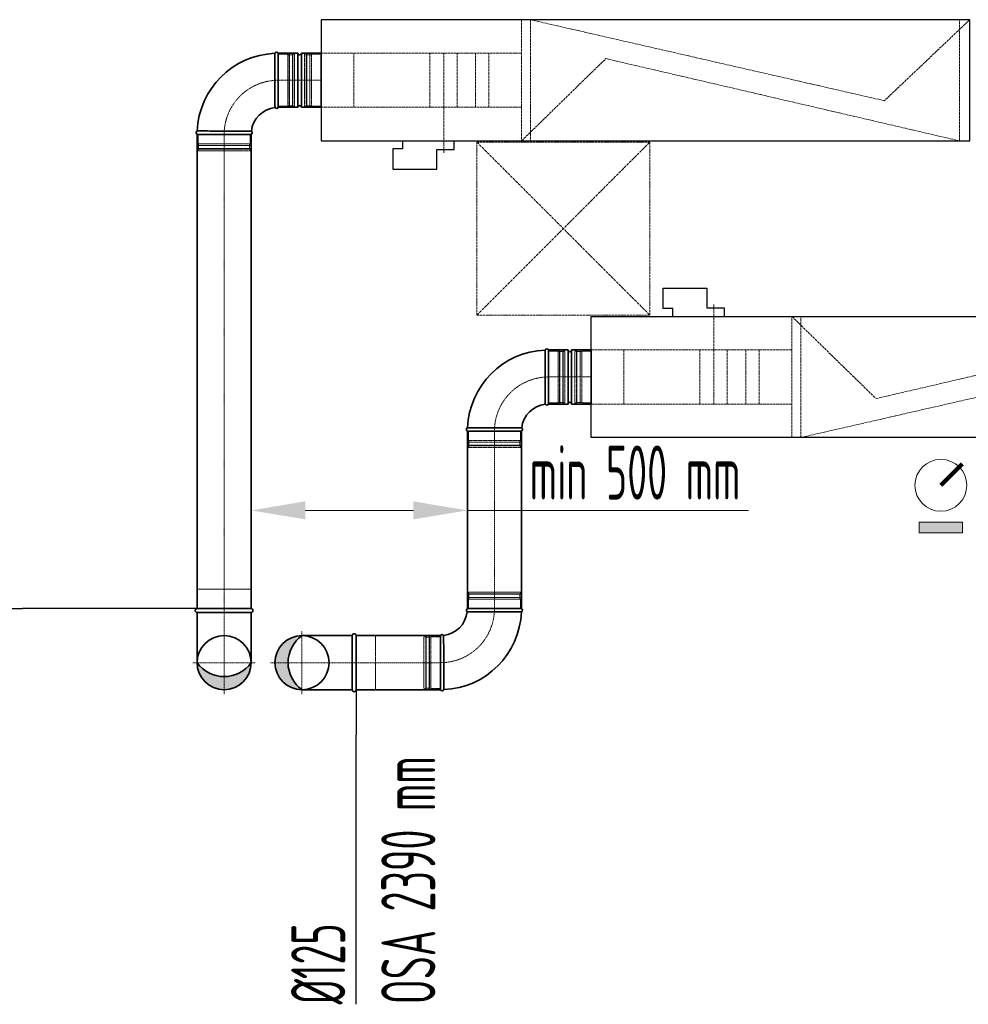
# Model space of a CAD drawing. Header units: millimetres. Extents: x 15940 to 92175, y -24684 to 227664.
# Tile 18 of 132: x 51019 to 53213, y -16409 to -14133. Entities that reach past the tile are written whole.
import ezdxf

# ---------------------------------------------------------------- set-up
doc = ezdxf.new("R2010")
doc.units = ezdxf.units.MM
doc.header["$LTSCALE"] = 0.05
for name, pattern in [('ACAD_ISO02W100', [15, 12, -3]), ('ACAD_ISO05W100', [33, 24, -3, 0, -3, 0, -3]), ('ACAD_ISO10W100', [18, 12, -3, 0, -3]), ('phl_thick', [0])]:
    doc.linetypes.add(name, pattern=pattern)
for name, color, linetype, lineweight in [('UT_KOTY - DIMENZE', 7, 'Continuous', 5), ('VZT_01 SUP (PŘÍVOD) - OBRYS', 5, 'Continuous', 35), ('VZT_02 SUP (PŘÍVOD) - OSA', 5, 'ACAD_ISO10W100', 5), ('VZT_05 ETA (ODVOD) - OBRYS', 6, 'Continuous', 35), ('VZT_06 ETA (ODVOD) - OSA', 6, 'ACAD_ISO10W100', 5), ('VZT_21 ZAŘÍZENÍ - OBRYS', 1, 'Continuous', 30), ('VZT_22 ZAŘÍZENÍ - DETAIL', 8, 'Continuous', 5), ('VZT_60_KOTY - DIMENZE', 7, 'Continuous', 5), ('VZT_KOTY - DIMENZE', 7, 'Continuous', 5), ('VZT_POPIS - OBECNE', 7, 'Continuous', 5), ('VZT_POŽADAVKY NA STAVBU - PODHLEDY', 4, 'ACAD_ISO05W100', 5)]:
    doc.layers.add(name, color=color, linetype=linetype, lineweight=lineweight)
doc.layers.add('VZT_03 SUP (PŘÍVOD) - NETISK', color=8, linetype='ACAD_ISO02W100', lineweight=5, plot=False)
doc.layers.add('VZT_07 ETA (ODVOD) - NETISK', color=8, linetype='ACAD_ISO02W100', lineweight=5, plot=False)
doc.styles.add('EVORA_125', font='isocp.shx', dxfattribs={"width": 0.6, "height": 125})
doc.styles.add('ISOCP 2.5', font='isocp.shx', dxfattribs={"width": 0.6, "height": 2.5})

msp = doc.modelspace()

# ---------------------------------------------------------------- hatches: boundary and pattern name
at = {"layer": 'VZT_01 SUP (PŘÍVOD) - OBRYS'}
h = msp.add_hatch(color=256, dxfattribs=at)
h.dxf.hatch_style = 1
h.paths.add_polyline_path([(51672, -15681.7, -0.242708), (51639.8, -15619.2), (51609.5, -15619.2, 0.414214)])
h.paths.add_polyline_path([(51609.5, -15619.2), (51639.8, -15619.2, -0.242708), (51672, -15556.7, 0.414214)])
at = {"layer": 'VZT_05 ETA (ODVOD) - OBRYS'}
h = msp.add_hatch(color=256, dxfattribs=at)
h.dxf.hatch_style = 1
h.paths.add_polyline_path([(51554.5, -15619.2, -0.242708), (51492, -15651.4), (51492, -15681.7, 0.414214)])
h.paths.add_polyline_path([(51492, -15681.7), (51492, -15651.4, -0.242708), (51429.5, -15619.2, 0.414214)])
at = {"layer": 'VZT_POPIS - OBECNE'}
h = msp.add_hatch(color=256, dxfattribs=at)
h.dxf.hatch_style = 1
h.paths.add_polyline_path([(53199.2, -15319.2), (53099.2, -15319.2), (53099.2, -15294.2), (53199.2, -15294.2)])

# ---------------------------------------------------------------- linework, layer by layer
at = {"layer": 'UT_KOTY - DIMENZE'}
for p, q in [((51679.5, -15267.2), (51929.5, -15267.2)), ((52054.5, -15267.2), (52704.7, -15267.2))]:
    msp.add_line(p, q, dxfattribs=at)
for points in [[(51679.5, -15246.3), (51679.5, -15288), (51554.5, -15267.2)], [(51929.5, -15246.3), (51929.5, -15288), (52054.5, -15267.2)]]:
    msp.add_solid(points, dxfattribs=at)
at = {"layer": 'VZT_01 SUP (PŘÍVOD) - OBRYS'}
for p, q in [((52241.8, -15021.3), (52241.8, -14896.3)), ((52287.3, -14896.3), (52241.8, -14896.3)), ((52242, -15021.3), (52242, -14896.3)), ((52287.3, -15021.3), (52287.3, -14896.3)), ((52295.3, -15021.3), (52295.3, -14896.3)), ((52340.8, -14896.3), (52295.3, -14896.3)), ((52340.8, -15021.3), (52340.8, -14896.3)), ((52287.3, -15021.3), (52241.8, -15021.3)), ((52340.8, -15021.3), (52295.3, -15021.3)), ((52054.5, -15083.8), (52179.5, -15083.8)), ((52179.5, -15494.2), (52054.5, -15494.2)), ((51992, -15556.7), (51992, -15681.7))]:
    msp.add_line(p, q, dxfattribs=at)
for points in [[(52054.5, -15494.2), (52054.5, -15083.8)], [(52179.5, -15494.2), (52179.5, -15083.8)], [(51788, -15556.7), (51672, -15556.7)], [(51788, -15681.7), (51788, -15556.7)], [(51992, -15556.7), (51797, -15556.7)], [(51797, -15681.7), (51797, -15556.7)], [(51788, -15681.7), (51672, -15681.7)], [(51992, -15681.7), (51797, -15681.7)]]:
    msp.add_lwpolyline(points, dxfattribs=at)
msp.add_circle((51672, -15619.2), 62.5, dxfattribs=at)
for centre, radius, start, end in [((52242, -15083.8), 187.5, 92.3607, 177.6393), ((52238.2, -14897.9), 4.17, 23.4678, 158.8928), ((52291.3, -14896.3), 4, 180, 0), ((52291.3, -15021.3), 4, 0, 180), ((52242, -15083.8), 62.5, 96.8302, 173.1698), ((52238.2, -15019.6), 4.17, 210.2981, 336.5322), ((52056.2, -15079.9), 4.17, 111.1072, 246.5322), ((52177.9, -15079.9), 4.17, 293.4678, 59.7019), ((52056.2, -15498), 4.17, 113.4678, 239.7019), ((52177.9, -15498), 4.17, 291.1072, 66.5322), ((51992, -15494.2), 62.5, 276.8302, 353.1698), ((51992, -15494.2), 187.5, 272.3607, 357.6393), ((51716.5, -15619.2), 76.7, 125.4307, 234.5693), ((51792.5, -15556.7), 4.5, 0, 180), ((51995.9, -15558.4), 4.17, 30.2981, 156.5322), ((51792.5, -15681.7), 4.5, 180, 0), ((51995.9, -15680), 4.17, 203.4678, 338.8928)]:
    msp.add_arc(centre, radius, start, end, dxfattribs=at)
for points, knots in [([(52234.6, -15021.7), (52234.6, -15021.7), (52234.6, -15020.1), (52234.5, -15014), (52234.5, -15009.5), (52234.5, -14998.1), (52234.4, -14991.3), (52234.4, -14976.3), (52234.4, -14968.2), (52234.4, -14951.9), (52234.3, -14943.8), (52234.3, -14928.6), (52234.3, -14921.6), (52234.3, -14909.8), (52234.3, -14905.1), (52234.3, -14898.5), (52234.3, -14896.7), (52234.3, -14896.4), (52234.3, -14896.4), (52234.3, -14896.4)], [0, 0, 0, 0, 24.235852, 24.235852, 48.531845, 48.531845, 73.024415, 73.024415, 97.570898, 97.570898, 122.078339, 122.078339, 146.53579, 146.53579, 170.957495, 170.957495, 195.359468, 195.359468, 197.168246, 197.168246, 197.168246, 197.168246]), ([(52180, -15076.3), (52180, -15076.3), (52179.9, -15076.3), (52179.6, -15076.3), (52179.3, -15076.3), (52178.2, -15076.3), (52177.4, -15076.3), (52174.3, -15076.3), (52171.1, -15076.3), (52162.2, -15076.2), (52156.1, -15076.2), (52141.9, -15076.2), (52134.1, -15076.1), (52117.9, -15076.1), (52109.7, -15076.1), (52093.8, -15076.1), (52086.3, -15076.1), (52073.1, -15076.1), (52067.6, -15076), (52060.6, -15076), (52058.4, -15076), (52055.5, -15076), (52054.7, -15076), (52054.7, -15076)], [197.067977, 197.067977, 197.067977, 197.067977, 201.792196, 201.792196, 209.190204, 209.190204, 218.040239, 218.040239, 237.760854, 237.760854, 262.206108, 262.206108, 286.831239, 286.831239, 311.323072, 311.323072, 335.946087, 335.946087, 360.704397, 360.704397, 377.088273, 377.088273, 394.105327, 394.105327, 394.105327, 394.105327]), ([(52054.1, -15501.6), (52054.1, -15501.6), (52054.1, -15501.6), (52054.4, -15501.6), (52054.8, -15501.6), (52055.8, -15501.6), (52056.6, -15501.6), (52059.8, -15501.7), (52062.9, -15501.7), (52071.8, -15501.7), (52078, -15501.8), (52092.1, -15501.8), (52099.9, -15501.8), (52116.1, -15501.9), (52124.4, -15501.9), (52140.2, -15501.9), (52147.7, -15501.9), (52160.9, -15501.9), (52166.5, -15501.9), (52173.4, -15501.9), (52175.6, -15501.9), (52178.6, -15501.9), (52179.4, -15501.9), (52179.4, -15501.9)], [197.067977, 197.067977, 197.067977, 197.067977, 201.792196, 201.792196, 209.190204, 209.190204, 218.040239, 218.040239, 237.760854, 237.760854, 262.206108, 262.206108, 286.831239, 286.831239, 311.323072, 311.323072, 335.946087, 335.946087, 360.704397, 360.704397, 377.088273, 377.088273, 394.105327, 394.105327, 394.105327, 394.105327]), ([(51999.5, -15556.3), (51999.5, -15556.3), (51999.5, -15557.8), (51999.5, -15564), (51999.5, -15568.4), (51999.6, -15579.8), (51999.6, -15586.6), (51999.6, -15601.6), (51999.7, -15609.7), (51999.7, -15626.1), (51999.7, -15634.2), (51999.7, -15649.4), (51999.7, -15656.3), (51999.7, -15668.1), (51999.7, -15672.8), (51999.7, -15679.5), (51999.7, -15681.3), (51999.7, -15681.5), (51999.7, -15681.5), (51999.7, -15681.5)], [0, 0, 0, 0, 24.235852, 24.235852, 48.531845, 48.531845, 73.024415, 73.024415, 97.570898, 97.570898, 122.078339, 122.078339, 146.53579, 146.53579, 170.957495, 170.957495, 195.359468, 195.359468, 197.168246, 197.168246, 197.168246, 197.168246])]:
    msp.add_open_spline(points, degree=3, knots=knots, dxfattribs=at)
at = {"layer": 'VZT_02 SUP (PŘÍVOD) - OSA', "ltscale": 0.3}
for points in [[(52242, -14958.8), (52242, -14958.8, 0.414214), (52117, -15083.8), (52117, -15083.8)], [(51992, -15619.2), (51992, -15619.2, 0.414214), (52117, -15494.2), (52117, -15494.2)]]:
    msp.add_lwpolyline(points, format="xyb", dxfattribs=at)
at = {"layer": 'VZT_02 SUP (PŘÍVOD) - OSA'}
msp.add_lwpolyline([(52340.8, -14958.8), (52241.8, -14958.8)], dxfattribs=at)
at = {"layer": 'VZT_02 SUP (PŘÍVOD) - OSA', "ltscale": 5}
for points in [[(52117, -15083.8), (52117, -15494.2)], [(51797, -15619.2), (51992, -15619.2)]]:
    msp.add_lwpolyline(points, dxfattribs=at)
at = {"layer": 'VZT_02 SUP (PŘÍVOD) - OSA', "ltscale": 0.3}
for points in [[(51672, -15619.2), (51672, -15546.7)], [(51599.5, -15619.2), (51672, -15619.2)], [(51672, -15619.2), (51797, -15619.2)], [(51672, -15691.7), (51672, -15619.2)]]:
    msp.add_lwpolyline(points, dxfattribs=at)
at = {"layer": 'VZT_03 SUP (PŘÍVOD) - NETISK', "ltscale": 0.4}
for p, q in [((52242, -14898.8), (52264, -14898.8)), ((52264, -15018.8), (52264, -14898.8)), ((52264, -14899.8), (52267.5, -14899.8)), ((52267.5, -15019.8), (52267.5, -14897.8)), ((52267.5, -14897.8), (52268, -14897.8)), ((52268, -15019.8), (52268, -14897.8)), ((52268, -14899.8), (52275, -14899.8)), ((52275, -15019.8), (52275, -14897.8)), ((52275, -14897.8), (52275.5, -14897.8)), ((52275.5, -15019.8), (52275.5, -14897.8)), ((52275.5, -14899.8), (52276, -14899.8)), ((52276, -15018.8), (52276, -14898.8)), ((52276, -14898.8), (52280, -14898.8)), ((52280, -15018.8), (52280, -14898.8)), ((52242, -15018.8), (52264, -15018.8)), ((52264, -15017.8), (52267.5, -15017.8)), ((52267.5, -15019.8), (52268, -15019.8)), ((52268, -15017.8), (52275, -15017.8)), ((52275, -15019.8), (52275.5, -15019.8)), ((52275.5, -15017.8), (52276, -15017.8)), ((52276, -15018.8), (52280, -15018.8)), ((52057, -15083.8), (52057, -15105.8)), ((52177, -15083.8), (52177, -15105.8)), ((52056, -15109.3), (52178, -15109.3)), ((52056, -15109.3), (52056, -15109.8)), ((52056, -15109.8), (52178, -15109.8)), ((52057, -15105.8), (52177, -15105.8)), ((52058, -15105.8), (52058, -15109.3)), ((52058, -15109.8), (52058, -15116.8)), ((52176, -15105.8), (52176, -15109.3)), ((52176, -15109.8), (52176, -15116.8)), ((52178, -15109.3), (52178, -15109.8)), ((52056, -15116.8), (52178, -15116.8)), ((52056, -15116.8), (52056, -15117.3)), ((52056, -15117.3), (52178, -15117.3)), ((52057, -15117.8), (52177, -15117.8)), ((52057, -15117.8), (52057, -15121.8)), ((52057, -15121.8), (52177, -15121.8)), ((52058, -15117.3), (52058, -15117.8)), ((52176, -15117.3), (52176, -15117.8)), ((52177, -15117.8), (52177, -15121.8)), ((52178, -15116.8), (52178, -15117.3)), ((52178, -15460.7), (52056, -15460.7)), ((52056, -15461.2), (52056, -15460.7)), ((52178, -15461.2), (52056, -15461.2)), ((52178, -15468.2), (52056, -15468.2)), ((52056, -15468.7), (52056, -15468.2)), ((52178, -15468.7), (52056, -15468.7)), ((52177, -15456.2), (52057, -15456.2)), ((52057, -15460.2), (52057, -15456.2)), ((52177, -15460.2), (52057, -15460.2)), ((52177, -15472.2), (52057, -15472.2)), ((52057, -15494.2), (52057, -15472.2)), ((52058, -15460.7), (52058, -15460.2)), ((52058, -15468.2), (52058, -15461.2)), ((52058, -15472.2), (52058, -15468.7)), ((52176, -15460.7), (52176, -15460.2)), ((52176, -15468.2), (52176, -15461.2)), ((52176, -15472.2), (52176, -15468.7)), ((52177, -15460.2), (52177, -15456.2)), ((52177, -15494.2), (52177, -15472.2)), ((52178, -15461.2), (52178, -15460.7)), ((52178, -15468.7), (52178, -15468.2)), ((51954, -15559.2), (51954, -15679.2)), ((51958, -15559.2), (51954, -15559.2)), ((51958, -15559.2), (51958, -15679.2)), ((51958.5, -15560.2), (51958, -15560.2)), ((51958.5, -15558.2), (51958.5, -15680.2)), ((51959, -15558.2), (51958.5, -15558.2)), ((51959, -15558.2), (51959, -15680.2)), ((51966, -15560.2), (51959, -15560.2)), ((51966, -15558.2), (51966, -15680.2)), ((51966.5, -15558.2), (51966, -15558.2)), ((51966.5, -15558.2), (51966.5, -15680.2)), ((51970, -15560.2), (51966.5, -15560.2)), ((51970, -15559.2), (51970, -15679.2)), ((51992, -15559.2), (51970, -15559.2)), ((51958, -15679.2), (51954, -15679.2)), ((51958.5, -15678.2), (51958, -15678.2)), ((51959, -15680.2), (51958.5, -15680.2)), ((51966, -15678.2), (51959, -15678.2)), ((51966.5, -15680.2), (51966, -15680.2)), ((51970, -15678.2), (51966.5, -15678.2)), ((51992, -15679.2), (51970, -15679.2))]:
    msp.add_line(p, q, dxfattribs=at)
msp.add_lwpolyline([(51797, -15681.7), (51842, -15681.7), (51842, -15556.7), (51797, -15556.7)], dxfattribs=at)
at = {"layer": 'VZT_05 ETA (ODVOD) - OBRYS'}
for p, q in [((51617, -14210.5), (51617, -14335.5)), ((51617, -14210.5), (51662.5, -14210.5)), ((51617, -14210.5), (51617, -14335.5)), ((51662.5, -14210.5), (51662.5, -14335.5)), ((51670.5, -14210.5), (51670.5, -14335.5)), ((51670.5, -14210.5), (51716, -14210.5)), ((51716, -14210.5), (51716, -14335.5)), ((51617, -14335.5), (51662.5, -14335.5)), ((51670.5, -14335.5), (51716, -14335.5)), ((51554.5, -14398), (51429.5, -14398))]:
    msp.add_line(p, q, dxfattribs=at)
for points in [[(51429.5, -14398), (51429.5, -15494.2)], [(51554.5, -14398), (51554.5, -15494.2)], [(51554.5, -15494.2), (51429.5, -15494.2)], [(51554.5, -15503.2), (51429.5, -15503.2)], [(51429.5, -15503.2), (51429.5, -15619.2)], [(51554.5, -15503.2), (51554.5, -15619.2)]]:
    msp.add_lwpolyline(points, dxfattribs=at)
msp.add_circle((51492, -15619.2), 62.5, dxfattribs=at)
for centre, radius, start, end in [((51617, -14398), 187.5, 92.3607, 177.6393), ((51613.2, -14212.1), 4.17, 23.4678, 158.8928), ((51666.5, -14210.5), 4, 180, 0), ((51617, -14398), 62.5, 96.8302, 173.1698), ((51613.2, -14333.8), 4.17, 210.2981, 336.5322), ((51666.5, -14335.5), 4, 0, 180), ((51431.2, -14394.1), 4.17, 111.1072, 246.5322), ((51552.9, -14394.1), 4.17, 293.4678, 59.7019), ((51429.5, -15498.7), 4.5, 90, 270), ((51554.5, -15498.7), 4.5, 270, 90), ((51492, -15574.7), 76.7, 215.4307, 324.5693)]:
    msp.add_arc(centre, radius, start, end, dxfattribs=at)
for points, knots in [([(51609.6, -14335.9), (51609.6, -14335.9), (51609.6, -14335.8), (51609.6, -14335.5), (51609.6, -14335.2), (51609.6, -14334.1), (51609.6, -14333.4), (51609.5, -14330.2), (51609.5, -14327.1), (51609.5, -14318.1), (51609.5, -14312), (51609.4, -14297.9), (51609.4, -14290), (51609.4, -14273.8), (51609.4, -14265.6), (51609.3, -14249.7), (51609.3, -14242.3), (51609.3, -14229.1), (51609.3, -14223.5), (51609.3, -14216.5), (51609.3, -14214.4), (51609.3, -14211.4), (51609.3, -14210.6), (51609.3, -14210.6)], [197.067977, 197.067977, 197.067977, 197.067977, 201.792196, 201.792196, 209.190204, 209.190204, 218.040239, 218.040239, 237.760854, 237.760854, 262.206108, 262.206108, 286.831239, 286.831239, 311.323072, 311.323072, 335.946087, 335.946087, 360.704397, 360.704397, 377.088273, 377.088273, 394.105327, 394.105327, 394.105327, 394.105327]), ([(51555, -14390.5), (51555, -14390.5), (51553.4, -14390.5), (51547.3, -14390.5), (51542.8, -14390.4), (51531.4, -14390.4), (51524.6, -14390.4), (51509.6, -14390.3), (51501.5, -14390.3), (51485.1, -14390.3), (51477, -14390.3), (51461.8, -14390.3), (51454.9, -14390.2), (51443.1, -14390.2), (51438.4, -14390.2), (51431.8, -14390.2), (51429.9, -14390.2), (51429.7, -14390.2), (51429.7, -14390.2), (51429.7, -14390.2)], [0, 0, 0, 0, 24.235852, 24.235852, 48.531845, 48.531845, 73.024415, 73.024415, 97.570898, 97.570898, 122.078339, 122.078339, 146.53579, 146.53579, 170.957495, 170.957495, 195.359468, 195.359468, 197.168246, 197.168246, 197.168246, 197.168246])]:
    msp.add_open_spline(points, degree=3, knots=knots, dxfattribs=at)
at = {"layer": 'VZT_06 ETA (ODVOD) - OSA', "ltscale": 0.3}
msp.add_lwpolyline([(51492, -14398), (51492, -14398, -0.414214), (51617, -14273), (51617, -14273)], format="xyb", dxfattribs=at)
at = {"layer": 'VZT_06 ETA (ODVOD) - OSA'}
msp.add_lwpolyline([(51617, -14273), (51716, -14273)], dxfattribs=at)
at = {"layer": 'VZT_06 ETA (ODVOD) - OSA', "ltscale": 5}
msp.add_lwpolyline([(51492, -15494.2), (51492, -14398)], dxfattribs=at)
at = {"layer": 'VZT_06 ETA (ODVOD) - OSA', "ltscale": 0.3}
for points in [[(51492, -15619.2), (51492, -15494.2)], [(51492, -15619.2), (51419.5, -15619.2)], [(51492, -15691.7), (51492, -15619.2)], [(51564.5, -15619.2), (51492, -15619.2)]]:
    msp.add_lwpolyline(points, dxfattribs=at)
at = {"layer": 'VZT_07 ETA (ODVOD) - NETISK', "ltscale": 0.4}
for p, q in [((51617, -14213), (51639, -14213)), ((51639, -14213), (51639, -14333)), ((51639, -14214), (51642.5, -14214)), ((51642.5, -14212), (51642.5, -14334)), ((51642.5, -14212), (51643, -14212)), ((51643, -14212), (51643, -14334)), ((51643, -14214), (51650, -14214)), ((51650, -14212), (51650, -14334)), ((51650, -14212), (51650.5, -14212)), ((51650.5, -14212), (51650.5, -14334)), ((51650.5, -14214), (51651, -14214)), ((51651, -14213), (51651, -14333)), ((51651, -14213), (51655, -14213)), ((51655, -14213), (51655, -14333)), ((51678, -14213), (51678, -14333)), ((51682, -14213), (51678, -14213)), ((51682, -14213), (51682, -14333)), ((51682.5, -14214), (51682, -14214)), ((51682.5, -14212), (51682.5, -14334)), ((51683, -14212), (51682.5, -14212)), ((51683, -14212), (51683, -14334)), ((51690, -14214), (51683, -14214)), ((51690, -14212), (51690, -14334)), ((51690.5, -14212), (51690, -14212)), ((51690.5, -14212), (51690.5, -14334)), ((51694, -14214), (51690.5, -14214)), ((51694, -14213), (51694, -14333)), ((51716, -14213), (51694, -14213)), ((51617, -14333), (51639, -14333)), ((51639, -14332), (51642.5, -14332)), ((51642.5, -14334), (51643, -14334)), ((51643, -14332), (51650, -14332)), ((51650, -14334), (51650.5, -14334)), ((51650.5, -14332), (51651, -14332)), ((51651, -14333), (51655, -14333)), ((51682, -14333), (51678, -14333)), ((51682.5, -14332), (51682, -14332)), ((51683, -14334), (51682.5, -14334)), ((51690, -14332), (51683, -14332)), ((51690.5, -14334), (51690, -14334)), ((51694, -14332), (51690.5, -14332)), ((51716, -14333), (51694, -14333)), ((51432, -14398), (51432, -14420)), ((51552, -14398), (51552, -14420)), ((51553, -14423.5), (51431, -14423.5)), ((51431, -14423.5), (51431, -14424)), ((51553, -14424), (51431, -14424)), ((51552, -14420), (51432, -14420)), ((51433, -14420), (51433, -14423.5)), ((51433, -14424), (51433, -14431)), ((51551, -14420), (51551, -14423.5)), ((51551, -14424), (51551, -14431)), ((51553, -14423.5), (51553, -14424)), ((51553, -14431), (51431, -14431)), ((51431, -14431), (51431, -14431.5)), ((51553, -14431.5), (51431, -14431.5)), ((51552, -14432), (51432, -14432)), ((51432, -14432), (51432, -14436)), ((51552, -14436), (51432, -14436)), ((51433, -14431.5), (51433, -14432)), ((51551, -14431.5), (51551, -14432)), ((51552, -14432), (51552, -14436)), ((51553, -14431), (51553, -14431.5)), ((52302.8, -15018.8), (52302.8, -14898.8)), ((52306.8, -14898.8), (52302.8, -14898.8)), ((52306.8, -15018.8), (52306.8, -14898.8)), ((52307.3, -14899.8), (52306.8, -14899.8)), ((52307.3, -15019.8), (52307.3, -14897.8)), ((52307.8, -14897.8), (52307.3, -14897.8)), ((52307.8, -15019.8), (52307.8, -14897.8)), ((52314.8, -14899.8), (52307.8, -14899.8)), ((52314.8, -15019.8), (52314.8, -14897.8)), ((52315.3, -14897.8), (52314.8, -14897.8)), ((52315.3, -15019.8), (52315.3, -14897.8)), ((52318.8, -14899.8), (52315.3, -14899.8)), ((52318.8, -15018.8), (52318.8, -14898.8)), ((52340.8, -14898.8), (52318.8, -14898.8)), ((52306.8, -15018.8), (52302.8, -15018.8)), ((52307.3, -15017.8), (52306.8, -15017.8)), ((52307.8, -15019.8), (52307.3, -15019.8)), ((52314.8, -15017.8), (52307.8, -15017.8)), ((52315.3, -15019.8), (52314.8, -15019.8)), ((52318.8, -15017.8), (52315.3, -15017.8)), ((52340.8, -15018.8), (52318.8, -15018.8))]:
    msp.add_line(p, q, dxfattribs=at)
msp.add_lwpolyline([(51554.5, -15494.2), (51554.5, -15449.2), (51429.5, -15449.2), (51429.5, -15494.2)], dxfattribs=at)
at = {"layer": 'VZT_21 ZAŘÍZENÍ - OBRYS'}
for points in [[(53216, -14133), (51716, -14133), (51716, -14413), (53216, -14413)], [(53840.8, -15098.8), (52340.8, -15098.8), (52340.8, -14818.8), (53840.8, -14818.8)]]:
    msp.add_lwpolyline(points, close=True, dxfattribs=at)
for points in [[(51904.4, -14413), (51904.4, -14431.5), (51881.9, -14431.5), (51881.9, -14478.2), (51983.5, -14478.2), (51983.5, -14432.8), (52023.5, -14432.8), (52023.5, -14413)], [(52529.1, -14818.8), (52529.1, -14800.2), (52506.7, -14800.2), (52506.7, -14753.6), (52608.3, -14753.6), (52608.3, -14798.9), (52648.2, -14798.9), (52648.2, -14818.8)]]:
    msp.add_lwpolyline(points, dxfattribs=at)
at = {"layer": 'VZT_22 ZAŘÍZENÍ - DETAIL', "linetype": 'ACAD_ISO02W100', "lineweight": 5, "ltscale": 10}
for points in [[(52179.8, -14133), (52179.8, -14413)], [(53216, -14133), (53018.6, -14320.2), (52200.3, -14133)], [(52200.3, -14133), (52200.3, -14413)], [(53192.1, -14413), (53192.1, -14133)], [(51716, -14210.5), (52179.8, -14210.5)], [(51791.5, -14335.5), (51791.5, -14210.5)], [(51967.2, -14335.5), (51967.2, -14210.5)], [(51999.6, -14440.5), (51999.6, -14210.5)], [(52030.5, -14335.5), (52030.5, -14210.5)], [(52073.5, -14335.5), (52073.5, -14210.5)], [(52104.3, -14335.5), (52104.3, -14210.5)], [(52179.8, -14413), (52374.5, -14222.9), (53192.1, -14413)], [(51716, -14335.5), (52179.8, -14335.5)], [(52624.4, -14791.2), (52624.4, -15021.3)], [(52804.6, -15098.8), (52804.6, -14818.8)], [(52804.6, -14818.8), (52999.2, -15008.8), (53816.9, -14818.8)], [(52825.1, -15098.8), (52825.1, -14818.8)], [(52340.8, -14896.3), (52804.6, -14896.3)], [(52416.2, -14896.3), (52416.2, -15021.3)], [(52592, -14896.3), (52592, -15021.3)], [(52655.3, -14896.3), (52655.3, -15021.3)], [(52698.3, -14896.3), (52698.3, -15021.3)], [(52729.1, -14896.3), (52729.1, -15021.3)], [(53840.8, -15098.8), (53643.4, -14911.6), (52825.1, -15098.8)], [(52340.8, -15021.3), (52804.6, -15021.3)]]:
    msp.add_lwpolyline(points, dxfattribs=at)
at = {"layer": 'VZT_60_KOTY - DIMENZE', "linetype": 'ByBlock', "lineweight": -2}
for p, q in [((51030.4, -15494.2), (51025.6, -15494.2)), ((51797, -15781.1), (51797, -15785.9))]:
    msp.add_line(p, q, dxfattribs=at)
for points in [[(50402.6, -15494.2), (51025.6, -15494.2)], [(51429.5, -15494.2), (51030.4, -15494.2)], [(51132, -15494.2), (51030.4, -15494.2)], [(51797, -15681.7), (51797, -15781.1)], [(51797, -16408.9), (51797, -15785.9)]]:
    msp.add_lwpolyline(points, dxfattribs=at)
at = {"layer": 'VZT_KOTY - DIMENZE', "const_width": 10}
msp.add_lwpolyline([(53149.2, -15209.2), (53198.7, -15159.7)], dxfattribs=at)
at = {"layer": 'VZT_POPIS - OBECNE'}
msp.add_lwpolyline([(53099.2, -15319.2), (53099.2, -15294.2), (53199.2, -15294.2), (53199.2, -15319.2)], close=True, dxfattribs=at)
msp.add_circle((53149.2, -15209.2), 60, dxfattribs=at)
at = {"layer": 'VZT_POŽADAVKY NA STAVBU - PODHLEDY', "ltscale": 5}
for p, q in [((52076.3, -14415.9), (52476.3, -14815.9)), ((52076.3, -14815.9), (52476.3, -14415.9))]:
    msp.add_line(p, q, dxfattribs=at)
at = {"layer": 'VZT_POŽADAVKY NA STAVBU - PODHLEDY', "ltscale": 4}
for p, q in [((52476.3, -14415.9), (52076.3, -14415.9)), ((52076.3, -14415.9), (52076.3, -14815.9)), ((52476.3, -14815.9), (52476.3, -14415.9)), ((52076.3, -14815.9), (52476.3, -14815.9))]:
    msp.add_line(p, q, dxfattribs=at)

# ---------------------------------------------------------------- texts
at = {"layer": 'UT_KOTY - DIMENZE', "insert": (52442.1, -15179.7), "char_height": 125, "attachment_point": 5, "style": 'ISOCP 2.5'}
msp.add_mtext('min 500 mm', dxfattribs=at)
at = {"layer": 'VZT_60_KOTY - DIMENZE', "linetype": 'phl_thick', "insert": (50402.6, -15344.2), "char_height": 125, "attachment_point": 1, "style": 'EVORA_125'}
msp.add_mtext('%%C125\\POSA 2390 mm', dxfattribs=at)
at = {"layer": 'VZT_60_KOTY - DIMENZE', "linetype": 'phl_thick', "insert": (51647, -16408.9), "char_height": 125, "attachment_point": 1, "rotation": 90, "style": 'EVORA_125'}
msp.add_mtext('%%C125\\POSA 2390 mm', dxfattribs=at)

doc.saveas('drawing.dxf')
